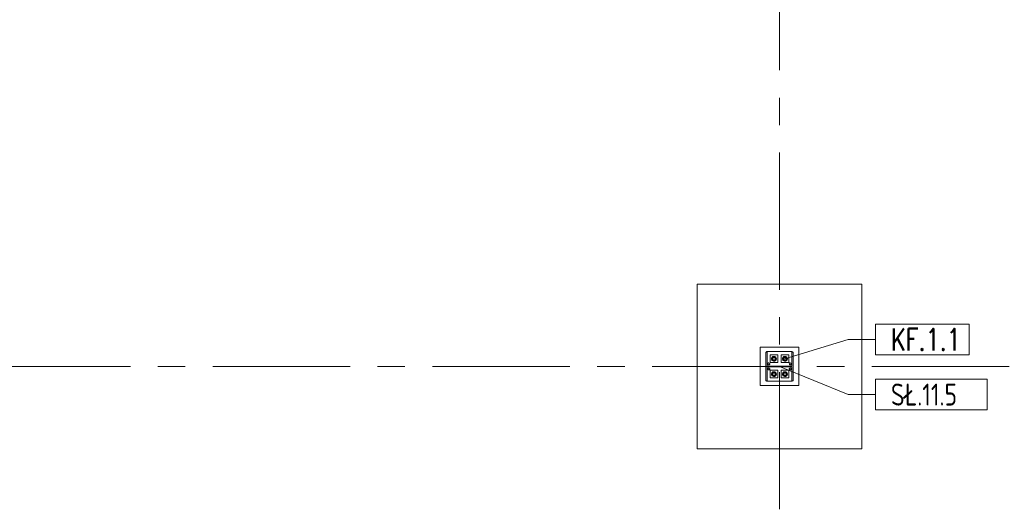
# Model space of a CAD drawing. Header units: millimetres. Extents: x 6807 to 7919, y 15387 to 15883.
# Tile 79 of 120: x 7357 to 7446, y 15634 to 15679. Entities that reach past the tile are written whole.
import ezdxf

# ---------------------------------------------------------------- set-up
doc = ezdxf.new("R2010")
doc.units = ezdxf.units.MM
doc.header["$LTSCALE"] = 10
doc.linetypes.add('MITTE', pattern=[2, 1.25, -0.25, 0.25, -0.25])
for name, color, linetype, lineweight in [('PS_Object', 30, 'Continuous', 13), ('PS_Pos', 1, 'Continuous', 15), ('PS_SOLID', 7, 'Continuous', 30)]:
    doc.layers.add(name, color=color, linetype=linetype, lineweight=lineweight)
doc.styles.add('simplex', font='simplex.shx', dxfattribs={"width": 0.75})

# ---------------------------------------------------------------- blocks, each defined once
blk = doc.blocks.new('*X242')
at = {"color": 1}
for p, q in [((7443.186, 15656.827, -0.807), (7434.672, 15656.827, -0.807)), ((7434.672, 15656.827, -0.807), (7434.672, 15654.027, -0.807)), ((7443.186, 15654.027, -0.807), (7443.186, 15656.827, -0.807)), ((7426.422, 15653.67, -0.807), (7432.172, 15655.427, -0.807)), ((7432.172, 15655.427, -0.807), (7434.672, 15655.427, -0.807)), ((7434.672, 15654.027, -0.807), (7443.186, 15654.027, -0.807))]:
    blk.add_line(p, q, dxfattribs=at)
at = {"color": 30, "style": 'simplex', "width": 0.75}
blk.add_text('KF.1.1', height=2, dxfattribs=at).set_placement((7436.072, 15654.427, -0.807))
blk = doc.blocks.new('*X602')
at = {"color": 1}
for p, q in [((7425.922, 15646.942, -0.807), (7432.172, 15644.379, -0.807)), ((7444.829, 15645.779, -0.807), (7434.672, 15645.779, -0.807)), ((7434.672, 15645.779, -0.807), (7434.672, 15642.979, -0.807)), ((7444.829, 15642.979, -0.807), (7444.829, 15645.779, -0.807)), ((7432.172, 15644.379, -0.807), (7434.672, 15644.379, -0.807)), ((7434.672, 15642.979, -0.807), (7444.829, 15642.979, -0.807))]:
    blk.add_line(p, q, dxfattribs=at)
at = {"color": 30, "style": 'simplex', "width": 0.75}
blk.add_text('SŁ.11.5', height=2, dxfattribs=at).set_placement((7436.072, 15643.379, -0.807))

msp = doc.modelspace()

# ---------------------------------------------------------------- linework, layer by layer
at = {"layer": 'PS_Object', "color": 5, "linetype": 'MITTE'}
for p, q in [((7425.922, 15493.934, -0.807), (7425.922, 15778.153, -0.807)), ((6854.332, 15646.942, -0.807), (7681.096, 15646.942, -0.807))]:
    msp.add_line(p, q, dxfattribs=at)
at = {"layer": 'PS_SOLID', "color": 253, "linetype": 'Continuous', "lineweight": 5}
for p, q in [((7433.422, 15654.442, -0.807), (7418.422, 15654.442, -0.807)), ((7418.422, 15654.442, -0.807), (7418.422, 15639.442, -0.807)), ((7433.422, 15639.442, -0.807), (7433.422, 15654.442, -0.807)), ((7427.672, 15648.692, -0.807), (7424.172, 15648.692, -0.807)), ((7424.172, 15648.692, -0.807), (7424.172, 15645.192, -0.807)), ((7427.672, 15645.192, -0.807), (7427.672, 15648.692, -0.807)), ((7424.172, 15645.192, -0.807), (7427.672, 15645.192, -0.807)), ((7418.422, 15639.442, -0.807), (7433.422, 15639.442, -0.807))]:
    msp.add_line(p, q, dxfattribs=at)
at = {"layer": 'PS_SOLID', "color": 3, "linetype": 'Continuous', "lineweight": 13}
for p, q in [((7424.797, 15648.242, -0.807), (7424.672, 15648.242, -0.807)), ((7424.672, 15648.242, -0.807), (7424.672, 15645.642, -0.807)), ((7424.936, 15648.292, -0.807), (7424.752, 15648.292, -0.807)), ((7424.752, 15648.292, -0.807), (7424.752, 15648.242, -0.807)), ((7424.797, 15646.979, -0.807), (7424.797, 15648.242, -0.807)), ((7425.378, 15648.292, -0.807), (7424.936, 15648.292, -0.807)), ((7425.444, 15647.992, -0.807), (7425.072, 15647.992, -0.807)), ((7425.072, 15647.992, -0.807), (7425.072, 15647.292, -0.807)), ((7425.21, 15647.701, -0.807), (7425.202, 15647.642, -0.807)), ((7425.234, 15647.756, -0.807), (7425.21, 15647.701, -0.807)), ((7425.318, 15647.822, -0.807), (7425.214, 15647.642, -0.807)), ((7425.271, 15647.802, -0.807), (7425.234, 15647.756, -0.807)), ((7425.32, 15647.837, -0.807), (7425.271, 15647.802, -0.807)), ((7425.303, 15647.66, -0.807), (7425.302, 15647.635, -0.807)), ((7425.309, 15647.683, -0.807), (7425.303, 15647.66, -0.807)), ((7425.305, 15647.669, -0.807), (7425.306, 15647.674, -0.807)), ((7425.306, 15647.674, -0.807), (7425.308, 15647.677, -0.807)), ((7425.32, 15647.705, -0.807), (7425.309, 15647.683, -0.807)), ((7425.43, 15647.822, -0.807), (7425.318, 15647.822, -0.807)), ((7425.318, 15647.701, -0.807), (7425.319, 15647.704, -0.807)), ((7425.319, 15647.704, -0.807), (7425.319, 15647.704, -0.807)), ((7425.377, 15647.857, -0.807), (7425.32, 15647.837, -0.807)), ((7425.335, 15647.724, -0.807), (7425.32, 15647.705, -0.807)), ((7425.353, 15647.74, -0.807), (7425.335, 15647.724, -0.807)), ((7425.338, 15647.727, -0.807), (7425.34, 15647.729, -0.807)), ((7425.34, 15647.729, -0.807), (7425.344, 15647.732, -0.807)), ((7425.374, 15647.752, -0.807), (7425.353, 15647.74, -0.807)), ((7425.362, 15647.745, -0.807), (7425.366, 15647.748, -0.807)), ((7425.366, 15647.748, -0.807), (7425.37, 15647.749, -0.807)), ((7425.397, 15647.759, -0.807), (7425.374, 15647.752, -0.807)), ((7425.437, 15647.861, -0.807), (7425.377, 15647.857, -0.807)), ((7426.378, 15648.292, -0.807), (7425.378, 15648.292, -0.807)), ((7425.396, 15647.759, -0.807), (7425.397, 15647.759, -0.807)), ((7425.422, 15647.762, -0.807), (7425.397, 15647.759, -0.807)), ((7425.397, 15647.759, -0.807), (7425.397, 15647.759, -0.807)), ((7425.446, 15647.759, -0.807), (7425.422, 15647.762, -0.807)), ((7425.426, 15647.761, -0.807), (7425.43, 15647.761, -0.807)), ((7425.525, 15647.822, -0.807), (7425.43, 15647.822, -0.807)), ((7425.43, 15647.761, -0.807), (7425.435, 15647.76, -0.807)), ((7425.495, 15647.849, -0.807), (7425.437, 15647.861, -0.807)), ((7425.772, 15647.992, -0.807), (7425.444, 15647.992, -0.807)), ((7425.469, 15647.752, -0.807), (7425.446, 15647.759, -0.807)), ((7425.456, 15647.756, -0.807), (7425.462, 15647.755, -0.807)), ((7425.462, 15647.755, -0.807), (7425.464, 15647.753, -0.807)), ((7425.49, 15647.74, -0.807), (7425.469, 15647.752, -0.807)), ((7425.49, 15647.74, -0.807), (7425.491, 15647.74, -0.807)), ((7425.509, 15647.724, -0.807), (7425.49, 15647.74, -0.807)), ((7425.491, 15647.74, -0.807), (7425.492, 15647.738, -0.807)), ((7425.548, 15647.821, -0.807), (7425.495, 15647.849, -0.807)), ((7425.523, 15647.705, -0.807), (7425.509, 15647.724, -0.807)), ((7425.512, 15647.72, -0.807), (7425.515, 15647.717, -0.807)), ((7425.515, 15647.717, -0.807), (7425.517, 15647.713, -0.807)), ((7425.534, 15647.683, -0.807), (7425.523, 15647.705, -0.807)), ((7425.629, 15647.642, -0.807), (7425.525, 15647.822, -0.807)), ((7425.529, 15647.694, -0.807), (7425.532, 15647.689, -0.807)), ((7425.532, 15647.689, -0.807), (7425.532, 15647.687, -0.807)), ((7425.54, 15647.66, -0.807), (7425.534, 15647.683, -0.807)), ((7425.541, 15647.635, -0.807), (7425.54, 15647.66, -0.807)), ((7425.54, 15647.659, -0.807), (7425.54, 15647.658, -0.807)), ((7425.54, 15647.658, -0.807), (7425.54, 15647.654, -0.807)), ((7425.592, 15647.78, -0.807), (7425.548, 15647.821, -0.807)), ((7425.623, 15647.729, -0.807), (7425.592, 15647.78, -0.807)), ((7425.639, 15647.671, -0.807), (7425.623, 15647.729, -0.807)), ((7425.639, 15647.642, -0.807), (7425.639, 15647.671, -0.807)), ((7425.772, 15647.292, -0.807), (7425.772, 15647.992, -0.807)), ((7426.444, 15647.992, -0.807), (7426.072, 15647.992, -0.807)), ((7426.072, 15647.992, -0.807), (7426.072, 15647.292, -0.807)), ((7426.21, 15647.701, -0.807), (7426.202, 15647.642, -0.807)), ((7426.234, 15647.756, -0.807), (7426.21, 15647.701, -0.807)), ((7426.318, 15647.822, -0.807), (7426.214, 15647.642, -0.807)), ((7426.271, 15647.802, -0.807), (7426.234, 15647.756, -0.807)), ((7426.32, 15647.837, -0.807), (7426.271, 15647.802, -0.807)), ((7426.303, 15647.66, -0.807), (7426.302, 15647.635, -0.807)), ((7426.309, 15647.683, -0.807), (7426.303, 15647.66, -0.807)), ((7426.305, 15647.669, -0.807), (7426.306, 15647.674, -0.807)), ((7426.306, 15647.674, -0.807), (7426.308, 15647.677, -0.807)), ((7426.32, 15647.705, -0.807), (7426.309, 15647.683, -0.807)), ((7426.43, 15647.822, -0.807), (7426.318, 15647.822, -0.807)), ((7426.318, 15647.701, -0.807), (7426.319, 15647.704, -0.807)), ((7426.319, 15647.704, -0.807), (7426.319, 15647.704, -0.807)), ((7426.377, 15647.857, -0.807), (7426.32, 15647.837, -0.807)), ((7426.335, 15647.724, -0.807), (7426.32, 15647.705, -0.807)), ((7426.353, 15647.74, -0.807), (7426.335, 15647.724, -0.807)), ((7426.338, 15647.727, -0.807), (7426.34, 15647.729, -0.807)), ((7426.34, 15647.729, -0.807), (7426.344, 15647.732, -0.807)), ((7426.374, 15647.752, -0.807), (7426.353, 15647.74, -0.807)), ((7426.362, 15647.745, -0.807), (7426.366, 15647.748, -0.807)), ((7426.366, 15647.748, -0.807), (7426.37, 15647.749, -0.807)), ((7426.397, 15647.759, -0.807), (7426.374, 15647.752, -0.807)), ((7426.437, 15647.861, -0.807), (7426.377, 15647.857, -0.807)), ((7426.876, 15648.292, -0.807), (7426.378, 15648.292, -0.807)), ((7426.396, 15647.759, -0.807), (7426.397, 15647.759, -0.807)), ((7426.422, 15647.762, -0.807), (7426.397, 15647.759, -0.807)), ((7426.397, 15647.759, -0.807), (7426.397, 15647.759, -0.807)), ((7426.446, 15647.759, -0.807), (7426.422, 15647.762, -0.807)), ((7426.426, 15647.761, -0.807), (7426.43, 15647.761, -0.807)), ((7426.525, 15647.822, -0.807), (7426.43, 15647.822, -0.807)), ((7426.43, 15647.761, -0.807), (7426.435, 15647.76, -0.807)), ((7426.495, 15647.849, -0.807), (7426.437, 15647.861, -0.807)), ((7426.772, 15647.992, -0.807), (7426.444, 15647.992, -0.807)), ((7426.469, 15647.752, -0.807), (7426.446, 15647.759, -0.807)), ((7426.456, 15647.756, -0.807), (7426.462, 15647.755, -0.807)), ((7426.462, 15647.755, -0.807), (7426.464, 15647.753, -0.807)), ((7426.49, 15647.74, -0.807), (7426.469, 15647.752, -0.807)), ((7426.49, 15647.74, -0.807), (7426.491, 15647.74, -0.807)), ((7426.509, 15647.724, -0.807), (7426.49, 15647.74, -0.807)), ((7426.491, 15647.74, -0.807), (7426.492, 15647.738, -0.807)), ((7426.548, 15647.821, -0.807), (7426.495, 15647.849, -0.807)), ((7426.523, 15647.705, -0.807), (7426.509, 15647.724, -0.807)), ((7426.512, 15647.72, -0.807), (7426.515, 15647.717, -0.807)), ((7426.515, 15647.717, -0.807), (7426.517, 15647.713, -0.807)), ((7426.534, 15647.683, -0.807), (7426.523, 15647.705, -0.807)), ((7426.629, 15647.642, -0.807), (7426.525, 15647.822, -0.807)), ((7426.529, 15647.694, -0.807), (7426.532, 15647.689, -0.807)), ((7426.532, 15647.689, -0.807), (7426.532, 15647.687, -0.807)), ((7426.54, 15647.66, -0.807), (7426.534, 15647.683, -0.807)), ((7426.541, 15647.635, -0.807), (7426.54, 15647.66, -0.807)), ((7426.54, 15647.659, -0.807), (7426.54, 15647.658, -0.807)), ((7426.54, 15647.658, -0.807), (7426.54, 15647.654, -0.807)), ((7426.592, 15647.78, -0.807), (7426.548, 15647.821, -0.807)), ((7426.623, 15647.729, -0.807), (7426.592, 15647.78, -0.807)), ((7426.639, 15647.671, -0.807), (7426.623, 15647.729, -0.807)), ((7426.639, 15647.642, -0.807), (7426.639, 15647.671, -0.807)), ((7426.772, 15647.292, -0.807), (7426.772, 15647.992, -0.807)), ((7427.092, 15648.292, -0.807), (7426.876, 15648.292, -0.807)), ((7427.172, 15648.242, -0.807), (7427.047, 15648.242, -0.807)), ((7427.047, 15648.242, -0.807), (7427.047, 15646.979, -0.807)), ((7427.092, 15648.242, -0.807), (7427.092, 15648.292, -0.807)), ((7427.172, 15645.642, -0.807), (7427.172, 15648.242, -0.807)), ((7427.047, 15646.979, -0.807), (7424.797, 15646.979, -0.807)), ((7424.797, 15645.642, -0.807), (7424.797, 15646.904, -0.807)), ((7424.797, 15646.904, -0.807), (7427.047, 15646.904, -0.807)), ((7424.862, 15647.172, -0.807), (7424.883, 15647.229, -0.807)), ((7424.883, 15647.114, -0.807), (7424.862, 15647.172, -0.807)), ((7424.862, 15646.712, -0.807), (7424.883, 15646.769, -0.807)), ((7424.883, 15647.229, -0.807), (7424.936, 15647.26, -0.807)), ((7424.936, 15647.083, -0.807), (7424.883, 15647.114, -0.807)), ((7424.883, 15646.769, -0.807), (7424.936, 15646.8, -0.807)), ((7424.936, 15647.26, -0.807), (7424.997, 15647.249, -0.807)), ((7424.997, 15647.094, -0.807), (7424.936, 15647.083, -0.807)), ((7424.936, 15646.8, -0.807), (7424.997, 15646.789, -0.807)), ((7424.997, 15647.249, -0.807), (7425.036, 15647.202, -0.807)), ((7425.036, 15647.141, -0.807), (7424.997, 15647.094, -0.807)), ((7424.997, 15646.789, -0.807), (7425.036, 15646.742, -0.807)), ((7425.036, 15647.202, -0.807), (7425.036, 15647.141, -0.807)), ((7425.072, 15647.292, -0.807), (7425.772, 15647.292, -0.807)), ((7425.202, 15647.642, -0.807), (7425.21, 15647.582, -0.807)), ((7425.21, 15647.582, -0.807), (7425.234, 15647.527, -0.807)), ((7425.214, 15647.642, -0.807), (7425.318, 15647.462, -0.807)), ((7425.234, 15647.527, -0.807), (7425.271, 15647.481, -0.807)), ((7425.271, 15647.481, -0.807), (7425.32, 15647.446, -0.807)), ((7425.302, 15647.642, -0.807), (7425.302, 15647.647, -0.807)), ((7425.302, 15647.639, -0.807), (7425.302, 15647.642, -0.807)), ((7425.302, 15647.635, -0.807), (7425.305, 15647.611, -0.807)), ((7425.305, 15647.611, -0.807), (7425.314, 15647.589, -0.807)), ((7425.306, 15647.609, -0.807), (7425.306, 15647.61, -0.807)), ((7425.308, 15647.606, -0.807), (7425.306, 15647.609, -0.807)), ((7425.314, 15647.589, -0.807), (7425.327, 15647.568, -0.807)), ((7425.319, 15647.579, -0.807), (7425.317, 15647.583, -0.807)), ((7425.318, 15647.462, -0.807), (7425.525, 15647.462, -0.807)), ((7425.322, 15647.575, -0.807), (7425.319, 15647.579, -0.807)), ((7425.32, 15647.446, -0.807), (7425.377, 15647.426, -0.807)), ((7425.327, 15647.568, -0.807), (7425.343, 15647.55, -0.807)), ((7425.34, 15647.554, -0.807), (7425.336, 15647.558, -0.807)), ((7425.341, 15647.553, -0.807), (7425.34, 15647.554, -0.807)), ((7425.343, 15647.55, -0.807), (7425.363, 15647.537, -0.807)), ((7425.363, 15647.537, -0.807), (7425.386, 15647.527, -0.807)), ((7425.366, 15647.535, -0.807), (7425.365, 15647.536, -0.807)), ((7425.371, 15647.533, -0.807), (7425.366, 15647.535, -0.807)), ((7425.377, 15647.426, -0.807), (7425.437, 15647.422, -0.807)), ((7425.386, 15647.527, -0.807), (7425.409, 15647.522, -0.807)), ((7425.397, 15647.524, -0.807), (7425.393, 15647.526, -0.807)), ((7425.402, 15647.524, -0.807), (7425.397, 15647.524, -0.807)), ((7425.409, 15647.522, -0.807), (7425.434, 15647.522, -0.807)), ((7425.43, 15647.522, -0.807), (7425.425, 15647.522, -0.807)), ((7425.431, 15647.522, -0.807), (7425.43, 15647.522, -0.807)), ((7425.434, 15647.522, -0.807), (7425.457, 15647.527, -0.807)), ((7425.437, 15647.422, -0.807), (7425.495, 15647.434, -0.807)), ((7425.457, 15647.527, -0.807), (7425.48, 15647.537, -0.807)), ((7425.462, 15647.528, -0.807), (7425.46, 15647.528, -0.807)), ((7425.466, 15647.531, -0.807), (7425.462, 15647.528, -0.807)), ((7425.48, 15647.537, -0.807), (7425.5, 15647.55, -0.807)), ((7425.491, 15647.543, -0.807), (7425.487, 15647.541, -0.807)), ((7425.494, 15647.546, -0.807), (7425.491, 15647.543, -0.807)), ((7425.495, 15647.434, -0.807), (7425.548, 15647.462, -0.807)), ((7425.5, 15647.55, -0.807), (7425.516, 15647.568, -0.807)), ((7425.515, 15647.566, -0.807), (7425.511, 15647.563, -0.807)), ((7425.515, 15647.567, -0.807), (7425.515, 15647.566, -0.807)), ((7425.516, 15647.568, -0.807), (7425.529, 15647.589, -0.807)), ((7425.525, 15647.462, -0.807), (7425.629, 15647.642, -0.807)), ((7425.529, 15647.589, -0.807), (7425.538, 15647.611, -0.807)), ((7425.532, 15647.594, -0.807), (7425.53, 15647.592, -0.807)), ((7425.533, 15647.599, -0.807), (7425.532, 15647.594, -0.807)), ((7425.538, 15647.611, -0.807), (7425.541, 15647.635, -0.807)), ((7425.54, 15647.625, -0.807), (7425.539, 15647.62, -0.807)), ((7425.54, 15647.629, -0.807), (7425.54, 15647.625, -0.807)), ((7425.548, 15647.462, -0.807), (7425.592, 15647.503, -0.807)), ((7425.592, 15647.503, -0.807), (7425.623, 15647.554, -0.807)), ((7425.623, 15647.554, -0.807), (7425.639, 15647.612, -0.807)), ((7425.639, 15647.612, -0.807), (7425.639, 15647.642, -0.807)), ((7426.072, 15647.292, -0.807), (7426.772, 15647.292, -0.807)), ((7426.202, 15647.642, -0.807), (7426.21, 15647.582, -0.807)), ((7426.21, 15647.582, -0.807), (7426.234, 15647.527, -0.807)), ((7426.214, 15647.642, -0.807), (7426.318, 15647.462, -0.807)), ((7426.234, 15647.527, -0.807), (7426.271, 15647.481, -0.807)), ((7426.271, 15647.481, -0.807), (7426.32, 15647.446, -0.807)), ((7426.302, 15647.642, -0.807), (7426.302, 15647.647, -0.807)), ((7426.302, 15647.639, -0.807), (7426.302, 15647.642, -0.807)), ((7426.302, 15647.635, -0.807), (7426.305, 15647.611, -0.807)), ((7426.305, 15647.611, -0.807), (7426.314, 15647.589, -0.807)), ((7426.306, 15647.609, -0.807), (7426.306, 15647.61, -0.807)), ((7426.308, 15647.606, -0.807), (7426.306, 15647.609, -0.807)), ((7426.314, 15647.589, -0.807), (7426.327, 15647.568, -0.807)), ((7426.319, 15647.579, -0.807), (7426.317, 15647.583, -0.807)), ((7426.318, 15647.462, -0.807), (7426.525, 15647.462, -0.807)), ((7426.322, 15647.575, -0.807), (7426.319, 15647.579, -0.807)), ((7426.32, 15647.446, -0.807), (7426.377, 15647.426, -0.807)), ((7426.327, 15647.568, -0.807), (7426.343, 15647.55, -0.807)), ((7426.34, 15647.554, -0.807), (7426.336, 15647.558, -0.807)), ((7426.341, 15647.553, -0.807), (7426.34, 15647.554, -0.807)), ((7426.343, 15647.55, -0.807), (7426.363, 15647.537, -0.807)), ((7426.363, 15647.537, -0.807), (7426.386, 15647.527, -0.807)), ((7426.366, 15647.535, -0.807), (7426.365, 15647.536, -0.807)), ((7426.371, 15647.533, -0.807), (7426.366, 15647.535, -0.807)), ((7426.377, 15647.426, -0.807), (7426.437, 15647.422, -0.807)), ((7426.386, 15647.527, -0.807), (7426.409, 15647.522, -0.807)), ((7426.397, 15647.524, -0.807), (7426.393, 15647.526, -0.807)), ((7426.402, 15647.524, -0.807), (7426.397, 15647.524, -0.807)), ((7426.409, 15647.522, -0.807), (7426.434, 15647.522, -0.807)), ((7426.43, 15647.522, -0.807), (7426.425, 15647.522, -0.807)), ((7426.431, 15647.522, -0.807), (7426.43, 15647.522, -0.807)), ((7426.434, 15647.522, -0.807), (7426.457, 15647.527, -0.807)), ((7426.437, 15647.422, -0.807), (7426.495, 15647.434, -0.807)), ((7426.457, 15647.527, -0.807), (7426.48, 15647.537, -0.807)), ((7426.462, 15647.528, -0.807), (7426.46, 15647.528, -0.807)), ((7426.466, 15647.531, -0.807), (7426.462, 15647.528, -0.807)), ((7426.48, 15647.537, -0.807), (7426.5, 15647.55, -0.807)), ((7426.491, 15647.543, -0.807), (7426.487, 15647.541, -0.807)), ((7426.494, 15647.546, -0.807), (7426.491, 15647.543, -0.807)), ((7426.495, 15647.434, -0.807), (7426.548, 15647.462, -0.807)), ((7426.5, 15647.55, -0.807), (7426.516, 15647.568, -0.807)), ((7426.515, 15647.566, -0.807), (7426.511, 15647.563, -0.807)), ((7426.515, 15647.567, -0.807), (7426.515, 15647.566, -0.807)), ((7426.516, 15647.568, -0.807), (7426.529, 15647.589, -0.807)), ((7426.525, 15647.462, -0.807), (7426.629, 15647.642, -0.807)), ((7426.529, 15647.589, -0.807), (7426.538, 15647.611, -0.807)), ((7426.532, 15647.594, -0.807), (7426.53, 15647.592, -0.807)), ((7426.533, 15647.599, -0.807), (7426.532, 15647.594, -0.807)), ((7426.538, 15647.611, -0.807), (7426.541, 15647.635, -0.807)), ((7426.54, 15647.625, -0.807), (7426.539, 15647.62, -0.807)), ((7426.54, 15647.629, -0.807), (7426.54, 15647.625, -0.807)), ((7426.548, 15647.462, -0.807), (7426.592, 15647.503, -0.807)), ((7426.592, 15647.503, -0.807), (7426.623, 15647.554, -0.807)), ((7426.623, 15647.554, -0.807), (7426.639, 15647.612, -0.807)), ((7426.639, 15647.612, -0.807), (7426.639, 15647.642, -0.807)), ((7426.802, 15647.172, -0.807), (7426.823, 15647.229, -0.807)), ((7426.823, 15647.114, -0.807), (7426.802, 15647.172, -0.807)), ((7426.802, 15646.712, -0.807), (7426.823, 15646.769, -0.807)), ((7426.823, 15647.229, -0.807), (7426.876, 15647.26, -0.807)), ((7426.876, 15647.083, -0.807), (7426.823, 15647.114, -0.807)), ((7426.823, 15646.769, -0.807), (7426.876, 15646.8, -0.807)), ((7426.876, 15647.26, -0.807), (7426.937, 15647.249, -0.807)), ((7426.937, 15647.094, -0.807), (7426.876, 15647.083, -0.807)), ((7426.876, 15646.8, -0.807), (7426.937, 15646.789, -0.807)), ((7426.937, 15647.249, -0.807), (7426.976, 15647.202, -0.807)), ((7426.976, 15647.141, -0.807), (7426.937, 15647.094, -0.807)), ((7426.937, 15646.789, -0.807), (7426.976, 15646.742, -0.807)), ((7426.976, 15647.202, -0.807), (7426.976, 15647.141, -0.807)), ((7427.047, 15646.904, -0.807), (7427.047, 15645.642, -0.807)), ((7424.883, 15646.654, -0.807), (7424.862, 15646.712, -0.807)), ((7424.936, 15646.623, -0.807), (7424.883, 15646.654, -0.807)), ((7424.997, 15646.634, -0.807), (7424.936, 15646.623, -0.807)), ((7425.036, 15646.681, -0.807), (7424.997, 15646.634, -0.807)), ((7425.036, 15646.742, -0.807), (7425.036, 15646.681, -0.807)), ((7425.444, 15646.592, -0.807), (7425.072, 15646.592, -0.807)), ((7425.072, 15646.592, -0.807), (7425.072, 15645.892, -0.807)), ((7425.072, 15645.892, -0.807), (7425.772, 15645.892, -0.807)), ((7425.21, 15646.301, -0.807), (7425.202, 15646.242, -0.807)), ((7425.202, 15646.242, -0.807), (7425.21, 15646.182, -0.807)), ((7425.234, 15646.356, -0.807), (7425.21, 15646.301, -0.807)), ((7425.21, 15646.182, -0.807), (7425.234, 15646.127, -0.807)), ((7425.318, 15646.422, -0.807), (7425.214, 15646.242, -0.807)), ((7425.214, 15646.242, -0.807), (7425.318, 15646.062, -0.807)), ((7425.271, 15646.402, -0.807), (7425.234, 15646.356, -0.807)), ((7425.234, 15646.127, -0.807), (7425.271, 15646.081, -0.807)), ((7425.32, 15646.437, -0.807), (7425.271, 15646.402, -0.807)), ((7425.271, 15646.081, -0.807), (7425.32, 15646.046, -0.807)), ((7425.303, 15646.26, -0.807), (7425.302, 15646.235, -0.807)), ((7425.302, 15646.242, -0.807), (7425.302, 15646.247, -0.807)), ((7425.302, 15646.239, -0.807), (7425.302, 15646.242, -0.807)), ((7425.302, 15646.235, -0.807), (7425.305, 15646.211, -0.807)), ((7425.309, 15646.283, -0.807), (7425.303, 15646.26, -0.807)), ((7425.305, 15646.269, -0.807), (7425.306, 15646.274, -0.807)), ((7425.305, 15646.211, -0.807), (7425.314, 15646.189, -0.807)), ((7425.306, 15646.274, -0.807), (7425.308, 15646.277, -0.807)), ((7425.306, 15646.209, -0.807), (7425.306, 15646.21, -0.807)), ((7425.308, 15646.206, -0.807), (7425.306, 15646.209, -0.807)), ((7425.32, 15646.305, -0.807), (7425.309, 15646.283, -0.807)), ((7425.314, 15646.189, -0.807), (7425.327, 15646.168, -0.807)), ((7425.319, 15646.179, -0.807), (7425.317, 15646.183, -0.807)), ((7425.43, 15646.422, -0.807), (7425.318, 15646.422, -0.807)), ((7425.318, 15646.301, -0.807), (7425.319, 15646.304, -0.807)), ((7425.318, 15646.062, -0.807), (7425.525, 15646.062, -0.807)), ((7425.319, 15646.304, -0.807), (7425.319, 15646.304, -0.807)), ((7425.322, 15646.175, -0.807), (7425.319, 15646.179, -0.807)), ((7425.377, 15646.457, -0.807), (7425.32, 15646.437, -0.807)), ((7425.335, 15646.324, -0.807), (7425.32, 15646.305, -0.807)), ((7425.32, 15646.046, -0.807), (7425.377, 15646.026, -0.807)), ((7425.327, 15646.168, -0.807), (7425.343, 15646.15, -0.807)), ((7425.353, 15646.34, -0.807), (7425.335, 15646.324, -0.807)), ((7425.34, 15646.154, -0.807), (7425.336, 15646.158, -0.807)), ((7425.338, 15646.327, -0.807), (7425.34, 15646.329, -0.807)), ((7425.34, 15646.329, -0.807), (7425.344, 15646.332, -0.807)), ((7425.341, 15646.153, -0.807), (7425.34, 15646.154, -0.807)), ((7425.343, 15646.15, -0.807), (7425.363, 15646.137, -0.807)), ((7425.374, 15646.352, -0.807), (7425.353, 15646.34, -0.807)), ((7425.362, 15646.345, -0.807), (7425.366, 15646.348, -0.807)), ((7425.363, 15646.137, -0.807), (7425.386, 15646.127, -0.807)), ((7425.366, 15646.135, -0.807), (7425.365, 15646.136, -0.807)), ((7425.366, 15646.348, -0.807), (7425.37, 15646.349, -0.807)), ((7425.371, 15646.133, -0.807), (7425.366, 15646.135, -0.807)), ((7425.397, 15646.359, -0.807), (7425.374, 15646.352, -0.807)), ((7425.437, 15646.461, -0.807), (7425.377, 15646.457, -0.807)), ((7425.377, 15646.026, -0.807), (7425.437, 15646.022, -0.807)), ((7425.386, 15646.127, -0.807), (7425.409, 15646.122, -0.807)), ((7425.397, 15646.124, -0.807), (7425.393, 15646.126, -0.807)), ((7425.396, 15646.359, -0.807), (7425.397, 15646.359, -0.807)), ((7425.422, 15646.362, -0.807), (7425.397, 15646.359, -0.807)), ((7425.397, 15646.359, -0.807), (7425.397, 15646.359, -0.807)), ((7425.402, 15646.124, -0.807), (7425.397, 15646.124, -0.807)), ((7425.409, 15646.122, -0.807), (7425.434, 15646.122, -0.807)), ((7425.446, 15646.359, -0.807), (7425.422, 15646.362, -0.807)), ((7425.43, 15646.122, -0.807), (7425.425, 15646.122, -0.807)), ((7425.426, 15646.361, -0.807), (7425.43, 15646.361, -0.807)), ((7425.525, 15646.422, -0.807), (7425.43, 15646.422, -0.807)), ((7425.43, 15646.361, -0.807), (7425.435, 15646.36, -0.807)), ((7425.431, 15646.122, -0.807), (7425.43, 15646.122, -0.807)), ((7425.434, 15646.122, -0.807), (7425.457, 15646.127, -0.807)), ((7425.495, 15646.449, -0.807), (7425.437, 15646.461, -0.807)), ((7425.437, 15646.022, -0.807), (7425.495, 15646.034, -0.807)), ((7425.772, 15646.592, -0.807), (7425.444, 15646.592, -0.807)), ((7425.469, 15646.352, -0.807), (7425.446, 15646.359, -0.807)), ((7425.456, 15646.356, -0.807), (7425.462, 15646.355, -0.807)), ((7425.457, 15646.127, -0.807), (7425.48, 15646.137, -0.807)), ((7425.462, 15646.128, -0.807), (7425.46, 15646.128, -0.807)), ((7425.462, 15646.355, -0.807), (7425.464, 15646.353, -0.807)), ((7425.466, 15646.131, -0.807), (7425.462, 15646.128, -0.807)), ((7425.49, 15646.34, -0.807), (7425.469, 15646.352, -0.807)), ((7425.48, 15646.137, -0.807), (7425.5, 15646.15, -0.807)), ((7425.491, 15646.143, -0.807), (7425.487, 15646.141, -0.807)), ((7425.49, 15646.34, -0.807), (7425.491, 15646.34, -0.807)), ((7425.509, 15646.324, -0.807), (7425.49, 15646.34, -0.807)), ((7425.491, 15646.34, -0.807), (7425.492, 15646.338, -0.807)), ((7425.494, 15646.146, -0.807), (7425.491, 15646.143, -0.807)), ((7425.548, 15646.421, -0.807), (7425.495, 15646.449, -0.807)), ((7425.495, 15646.034, -0.807), (7425.548, 15646.062, -0.807)), ((7425.5, 15646.15, -0.807), (7425.516, 15646.168, -0.807)), ((7425.523, 15646.305, -0.807), (7425.509, 15646.324, -0.807)), ((7425.515, 15646.166, -0.807), (7425.511, 15646.163, -0.807)), ((7425.512, 15646.32, -0.807), (7425.515, 15646.317, -0.807)), ((7425.515, 15646.317, -0.807), (7425.517, 15646.313, -0.807)), ((7425.515, 15646.167, -0.807), (7425.515, 15646.166, -0.807)), ((7425.516, 15646.168, -0.807), (7425.529, 15646.189, -0.807)), ((7425.534, 15646.283, -0.807), (7425.523, 15646.305, -0.807)), ((7425.629, 15646.242, -0.807), (7425.525, 15646.422, -0.807)), ((7425.525, 15646.062, -0.807), (7425.629, 15646.242, -0.807)), ((7425.529, 15646.294, -0.807), (7425.532, 15646.289, -0.807)), ((7425.529, 15646.189, -0.807), (7425.538, 15646.211, -0.807)), ((7425.532, 15646.194, -0.807), (7425.53, 15646.192, -0.807)), ((7425.532, 15646.289, -0.807), (7425.532, 15646.287, -0.807)), ((7425.533, 15646.199, -0.807), (7425.532, 15646.194, -0.807)), ((7425.54, 15646.26, -0.807), (7425.534, 15646.283, -0.807)), ((7425.538, 15646.211, -0.807), (7425.541, 15646.235, -0.807)), ((7425.54, 15646.225, -0.807), (7425.539, 15646.22, -0.807)), ((7425.541, 15646.235, -0.807), (7425.54, 15646.26, -0.807)), ((7425.54, 15646.259, -0.807), (7425.54, 15646.258, -0.807)), ((7425.54, 15646.258, -0.807), (7425.54, 15646.254, -0.807)), ((7425.54, 15646.229, -0.807), (7425.54, 15646.225, -0.807)), ((7425.592, 15646.38, -0.807), (7425.548, 15646.421, -0.807)), ((7425.548, 15646.062, -0.807), (7425.592, 15646.103, -0.807)), ((7425.623, 15646.329, -0.807), (7425.592, 15646.38, -0.807)), ((7425.592, 15646.103, -0.807), (7425.623, 15646.154, -0.807)), ((7425.639, 15646.271, -0.807), (7425.623, 15646.329, -0.807)), ((7425.623, 15646.154, -0.807), (7425.639, 15646.212, -0.807)), ((7425.639, 15646.242, -0.807), (7425.639, 15646.271, -0.807)), ((7425.639, 15646.212, -0.807), (7425.639, 15646.242, -0.807)), ((7425.772, 15645.892, -0.807), (7425.772, 15646.592, -0.807)), ((7426.444, 15646.592, -0.807), (7426.072, 15646.592, -0.807)), ((7426.072, 15646.592, -0.807), (7426.072, 15645.892, -0.807)), ((7426.072, 15645.892, -0.807), (7426.772, 15645.892, -0.807)), ((7426.21, 15646.301, -0.807), (7426.202, 15646.242, -0.807)), ((7426.202, 15646.242, -0.807), (7426.21, 15646.182, -0.807)), ((7426.234, 15646.356, -0.807), (7426.21, 15646.301, -0.807)), ((7426.21, 15646.182, -0.807), (7426.234, 15646.127, -0.807)), ((7426.318, 15646.422, -0.807), (7426.214, 15646.242, -0.807)), ((7426.214, 15646.242, -0.807), (7426.318, 15646.062, -0.807)), ((7426.271, 15646.402, -0.807), (7426.234, 15646.356, -0.807)), ((7426.234, 15646.127, -0.807), (7426.271, 15646.081, -0.807)), ((7426.32, 15646.437, -0.807), (7426.271, 15646.402, -0.807)), ((7426.271, 15646.081, -0.807), (7426.32, 15646.046, -0.807)), ((7426.303, 15646.26, -0.807), (7426.302, 15646.235, -0.807)), ((7426.302, 15646.242, -0.807), (7426.302, 15646.247, -0.807)), ((7426.302, 15646.239, -0.807), (7426.302, 15646.242, -0.807)), ((7426.302, 15646.235, -0.807), (7426.305, 15646.211, -0.807)), ((7426.309, 15646.283, -0.807), (7426.303, 15646.26, -0.807)), ((7426.305, 15646.269, -0.807), (7426.306, 15646.274, -0.807)), ((7426.305, 15646.211, -0.807), (7426.314, 15646.189, -0.807)), ((7426.306, 15646.274, -0.807), (7426.308, 15646.277, -0.807)), ((7426.306, 15646.209, -0.807), (7426.306, 15646.21, -0.807)), ((7426.308, 15646.206, -0.807), (7426.306, 15646.209, -0.807)), ((7426.32, 15646.305, -0.807), (7426.309, 15646.283, -0.807)), ((7426.314, 15646.189, -0.807), (7426.327, 15646.168, -0.807)), ((7426.319, 15646.179, -0.807), (7426.317, 15646.183, -0.807)), ((7426.43, 15646.422, -0.807), (7426.318, 15646.422, -0.807)), ((7426.318, 15646.301, -0.807), (7426.319, 15646.304, -0.807)), ((7426.318, 15646.062, -0.807), (7426.525, 15646.062, -0.807)), ((7426.319, 15646.304, -0.807), (7426.319, 15646.304, -0.807)), ((7426.322, 15646.175, -0.807), (7426.319, 15646.179, -0.807)), ((7426.377, 15646.457, -0.807), (7426.32, 15646.437, -0.807)), ((7426.335, 15646.324, -0.807), (7426.32, 15646.305, -0.807)), ((7426.32, 15646.046, -0.807), (7426.377, 15646.026, -0.807)), ((7426.327, 15646.168, -0.807), (7426.343, 15646.15, -0.807)), ((7426.353, 15646.34, -0.807), (7426.335, 15646.324, -0.807)), ((7426.34, 15646.154, -0.807), (7426.336, 15646.158, -0.807)), ((7426.338, 15646.327, -0.807), (7426.34, 15646.329, -0.807)), ((7426.34, 15646.329, -0.807), (7426.344, 15646.332, -0.807)), ((7426.341, 15646.153, -0.807), (7426.34, 15646.154, -0.807)), ((7426.343, 15646.15, -0.807), (7426.363, 15646.137, -0.807)), ((7426.374, 15646.352, -0.807), (7426.353, 15646.34, -0.807)), ((7426.362, 15646.345, -0.807), (7426.366, 15646.348, -0.807)), ((7426.363, 15646.137, -0.807), (7426.386, 15646.127, -0.807)), ((7426.366, 15646.135, -0.807), (7426.365, 15646.136, -0.807)), ((7426.366, 15646.348, -0.807), (7426.37, 15646.349, -0.807)), ((7426.371, 15646.133, -0.807), (7426.366, 15646.135, -0.807)), ((7426.397, 15646.359, -0.807), (7426.374, 15646.352, -0.807)), ((7426.437, 15646.461, -0.807), (7426.377, 15646.457, -0.807)), ((7426.377, 15646.026, -0.807), (7426.437, 15646.022, -0.807)), ((7426.386, 15646.127, -0.807), (7426.409, 15646.122, -0.807)), ((7426.397, 15646.124, -0.807), (7426.393, 15646.126, -0.807)), ((7426.396, 15646.359, -0.807), (7426.397, 15646.359, -0.807)), ((7426.422, 15646.362, -0.807), (7426.397, 15646.359, -0.807)), ((7426.397, 15646.359, -0.807), (7426.397, 15646.359, -0.807)), ((7426.402, 15646.124, -0.807), (7426.397, 15646.124, -0.807)), ((7426.409, 15646.122, -0.807), (7426.434, 15646.122, -0.807)), ((7426.446, 15646.359, -0.807), (7426.422, 15646.362, -0.807)), ((7426.43, 15646.122, -0.807), (7426.425, 15646.122, -0.807)), ((7426.426, 15646.361, -0.807), (7426.43, 15646.361, -0.807)), ((7426.525, 15646.422, -0.807), (7426.43, 15646.422, -0.807)), ((7426.43, 15646.361, -0.807), (7426.435, 15646.36, -0.807)), ((7426.431, 15646.122, -0.807), (7426.43, 15646.122, -0.807)), ((7426.434, 15646.122, -0.807), (7426.457, 15646.127, -0.807)), ((7426.495, 15646.449, -0.807), (7426.437, 15646.461, -0.807)), ((7426.437, 15646.022, -0.807), (7426.495, 15646.034, -0.807)), ((7426.772, 15646.592, -0.807), (7426.444, 15646.592, -0.807)), ((7426.469, 15646.352, -0.807), (7426.446, 15646.359, -0.807)), ((7426.456, 15646.356, -0.807), (7426.462, 15646.355, -0.807)), ((7426.457, 15646.127, -0.807), (7426.48, 15646.137, -0.807)), ((7426.462, 15646.128, -0.807), (7426.46, 15646.128, -0.807)), ((7426.462, 15646.355, -0.807), (7426.464, 15646.353, -0.807)), ((7426.466, 15646.131, -0.807), (7426.462, 15646.128, -0.807)), ((7426.49, 15646.34, -0.807), (7426.469, 15646.352, -0.807)), ((7426.48, 15646.137, -0.807), (7426.5, 15646.15, -0.807)), ((7426.491, 15646.143, -0.807), (7426.487, 15646.141, -0.807)), ((7426.49, 15646.34, -0.807), (7426.491, 15646.34, -0.807)), ((7426.509, 15646.324, -0.807), (7426.49, 15646.34, -0.807)), ((7426.491, 15646.34, -0.807), (7426.492, 15646.338, -0.807)), ((7426.494, 15646.146, -0.807), (7426.491, 15646.143, -0.807)), ((7426.548, 15646.421, -0.807), (7426.495, 15646.449, -0.807)), ((7426.495, 15646.034, -0.807), (7426.548, 15646.062, -0.807)), ((7426.5, 15646.15, -0.807), (7426.516, 15646.168, -0.807)), ((7426.523, 15646.305, -0.807), (7426.509, 15646.324, -0.807)), ((7426.515, 15646.166, -0.807), (7426.511, 15646.163, -0.807)), ((7426.512, 15646.32, -0.807), (7426.515, 15646.317, -0.807)), ((7426.515, 15646.317, -0.807), (7426.517, 15646.313, -0.807)), ((7426.515, 15646.167, -0.807), (7426.515, 15646.166, -0.807)), ((7426.516, 15646.168, -0.807), (7426.529, 15646.189, -0.807)), ((7426.534, 15646.283, -0.807), (7426.523, 15646.305, -0.807)), ((7426.629, 15646.242, -0.807), (7426.525, 15646.422, -0.807)), ((7426.525, 15646.062, -0.807), (7426.629, 15646.242, -0.807)), ((7426.529, 15646.294, -0.807), (7426.532, 15646.289, -0.807)), ((7426.529, 15646.189, -0.807), (7426.538, 15646.211, -0.807)), ((7426.532, 15646.194, -0.807), (7426.53, 15646.192, -0.807)), ((7426.532, 15646.289, -0.807), (7426.532, 15646.287, -0.807)), ((7426.533, 15646.199, -0.807), (7426.532, 15646.194, -0.807)), ((7426.54, 15646.26, -0.807), (7426.534, 15646.283, -0.807)), ((7426.538, 15646.211, -0.807), (7426.541, 15646.235, -0.807)), ((7426.54, 15646.225, -0.807), (7426.539, 15646.22, -0.807)), ((7426.541, 15646.235, -0.807), (7426.54, 15646.26, -0.807)), ((7426.54, 15646.259, -0.807), (7426.54, 15646.258, -0.807)), ((7426.54, 15646.258, -0.807), (7426.54, 15646.254, -0.807)), ((7426.54, 15646.229, -0.807), (7426.54, 15646.225, -0.807)), ((7426.592, 15646.38, -0.807), (7426.548, 15646.421, -0.807)), ((7426.548, 15646.062, -0.807), (7426.592, 15646.103, -0.807)), ((7426.623, 15646.329, -0.807), (7426.592, 15646.38, -0.807)), ((7426.592, 15646.103, -0.807), (7426.623, 15646.154, -0.807)), ((7426.639, 15646.271, -0.807), (7426.623, 15646.329, -0.807)), ((7426.623, 15646.154, -0.807), (7426.639, 15646.212, -0.807)), ((7426.639, 15646.242, -0.807), (7426.639, 15646.271, -0.807)), ((7426.639, 15646.212, -0.807), (7426.639, 15646.242, -0.807)), ((7426.772, 15645.892, -0.807), (7426.772, 15646.592, -0.807)), ((7426.823, 15646.654, -0.807), (7426.802, 15646.712, -0.807)), ((7426.876, 15646.623, -0.807), (7426.823, 15646.654, -0.807)), ((7426.937, 15646.634, -0.807), (7426.876, 15646.623, -0.807)), ((7426.976, 15646.681, -0.807), (7426.937, 15646.634, -0.807)), ((7426.976, 15646.742, -0.807), (7426.976, 15646.681, -0.807)), ((7424.672, 15645.642, -0.807), (7424.797, 15645.642, -0.807)), ((7424.752, 15645.642, -0.807), (7424.752, 15645.592, -0.807)), ((7424.752, 15645.592, -0.807), (7427.092, 15645.592, -0.807)), ((7427.047, 15645.642, -0.807), (7427.172, 15645.642, -0.807)), ((7427.092, 15645.592, -0.807), (7427.092, 15645.642, -0.807))]:
    msp.add_line(p, q, dxfattribs=at)
for centre in [(7424.952, 15647.172, -0.807), (7424.952, 15646.712, -0.807), (7426.892, 15647.172, -0.807), (7426.892, 15646.712, -0.807)]:
    msp.add_circle(centre, 0.09, dxfattribs=at)

# ---------------------------------------------------------------- block references
at = {"layer": 'PS_Pos'}
for name, p in [('*X242', (0, -6.028)), ('*X602', (0, 0))]:
    msp.add_blockref(name, p, dxfattribs=at)

doc.saveas('drawing.dxf')
